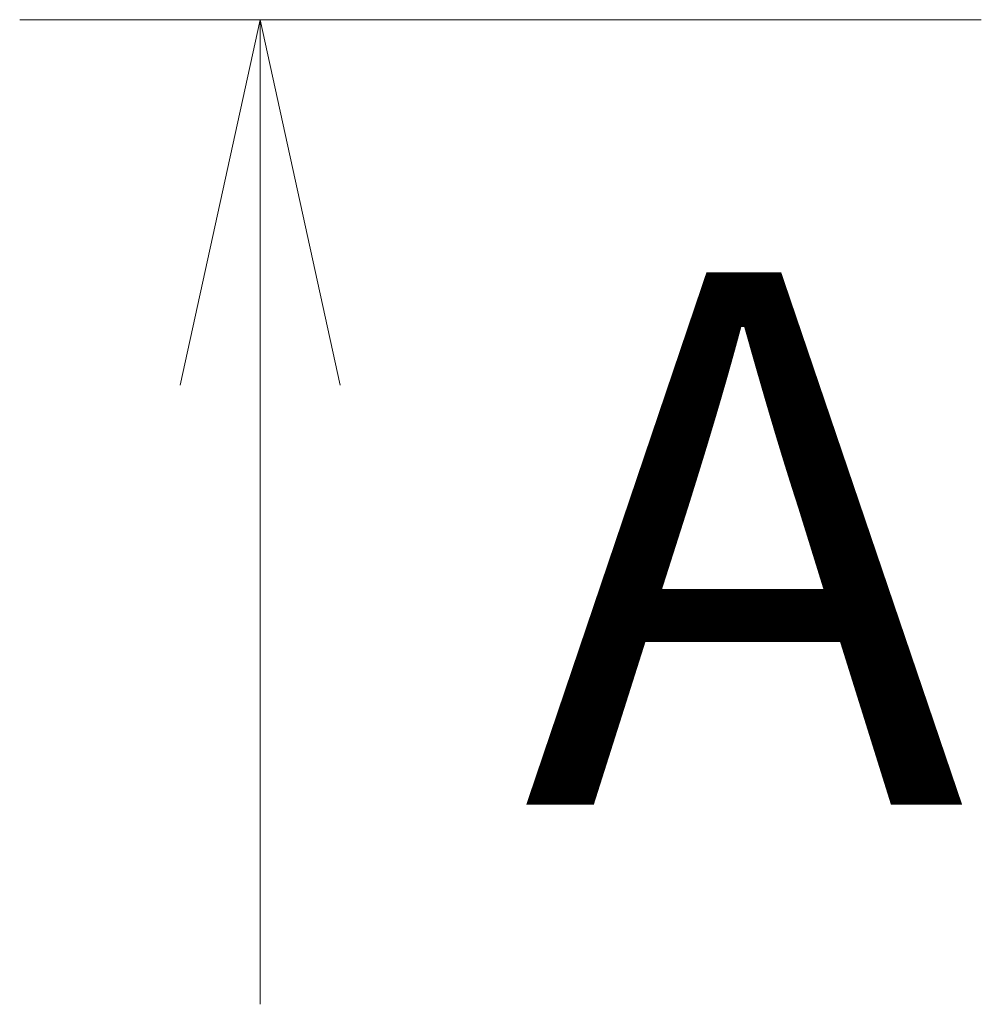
# Model space of a CAD drawing. Header units: millimetres. Extents: x 918337 to 1269480, y -257156 to -67477.
# Tile 14 of 114: x 1011625 to 1011986, y -136824 to -136454. Entities that reach past the tile are written whole.
import ezdxf

# ---------------------------------------------------------------- set-up
doc = ezdxf.new("R2010")
doc.units = ezdxf.units.MM
doc.layers.add('1VZT-POPIS', color=7, linetype='Continuous', lineweight=13)
doc.styles.get("Standard").update_dxf_attribs({"font": 'arial.ttf'})

msp = doc.modelspace()

# ---------------------------------------------------------------- linework, layer by layer
at = {"layer": '1VZT-POPIS', "color": 1, "ltscale": 0.5}
for p, q in [((1011986.3, -136453.79), (1011625.25, -136453.79)), ((1011715.54, -136453.79), (1011685.54, -136591.08)), ((1011715.54, -136453.79), (1011715.54, -136823.71)), ((1011715.54, -136453.79), (1011745.53, -136591.08))]:
    msp.add_line(p, q, dxfattribs=at)

# ---------------------------------------------------------------- texts
at = {"layer": '1VZT-POPIS', "color": 1, "lineweight": 5, "insert": (1011814.33, -136748.76), "char_height": 200, "attachment_point": 7}
msp.add_mtext_dynamic_manual_height_columns('A', width=1517.3573, gutter_width=12.5, heights=[0], dxfattribs=at)

doc.saveas('drawing.dxf')
